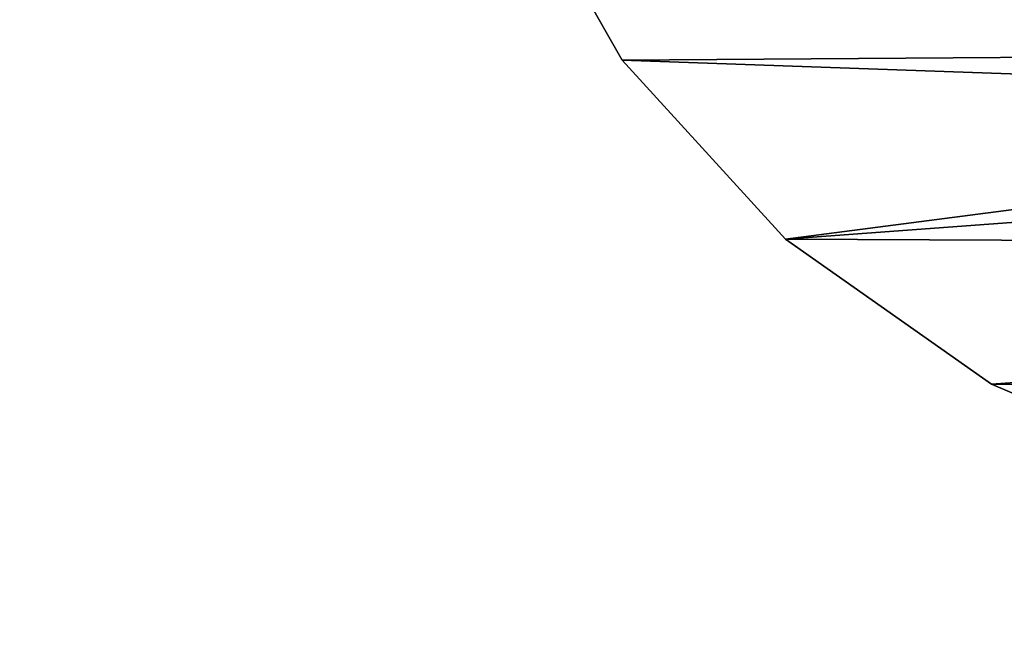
# Model space of a CAD drawing. Extents: x -5 to 2276, y 0 to 2500.
# Tile 117 of 256: x 834.71 to 846.72, y 498.74 to 506.42. Entities that reach past the tile are written whole.
import ezdxf

# ---------------------------------------------------------------- set-up
doc = ezdxf.new("R2010")
doc.units = 0
doc.header["$LTSCALE"] = 25.4
doc.layers.get('0').update_dxf_attribs({"linetype": 'CONTINUOUS'})
for name, color, linetype in [('IFCBUILDING', 32, 'CONTINUOUS'), ('IFCBUILDINGSTOREY', 34, 'CONTINUOUS'), ('IFCSITE', 32, 'CONTINUOUS'), ('IFCSLAB', 22, 'CONTINUOUS'), ('IFCWALL', 190, 'CONTINUOUS')]:
    doc.layers.add(name, color=color, linetype=linetype)

# ---------------------------------------------------------------- blocks, each defined once
blk = doc.blocks.new('GRUPUJ_1')
at = {"layer": 'IFCWALL'}
mesh = blk.add_polyface(dxfattribs=at)
corners = [(0, 0, 2300), (25, 25, 2300), (0, 2276.05, 2300), (175, 0, 2300), (25, 2251.05, 2300), (175, 25, 2300), (2500, 2151.05, 2300), (2475, 2251.05, 2300), (2475, 2151.05, 2300), (2500, 2276.05, 2300), (1245.07, 2251.05, 2300)]
mesh.append_faces([[corners[k] for k in face] for face in [(1, 3, 5), (6, 7, 8)]], dxfattribs={"vtx0": -1})
mesh.append_faces([[corners[k] for k in face] for face in [(0, 1, 2), (9, 7, 6)]], dxfattribs={"vtx0": -1, "vtx1": -1})
mesh.append_faces([[corners[k] for k in face] for face in [(1, 0, 3), (2, 1, 4), (4, 9, 2), (9, 4, 10), (9, 10, 7)]], dxfattribs={"vtx0": -1, "vtx2": -1})
mesh = blk.add_polyface(dxfattribs=at)
corners = [(2500, 0, 800), (175, 25, 800), (175, 0, 800), (2475, 25, 800), (2475, 2151.05, 800), (2500, 2151.05, 800)]
mesh.append_faces([[corners[k] for k in face] for face in [(0, 1, 2), (4, 0, 5)]], dxfattribs={"vtx0": -1})
mesh.append_faces([[corners[k] for k in face] for face in [(1, 0, 3), (3, 0, 4)]], dxfattribs={"vtx0": -1, "vtx1": -1})
blk = doc.blocks.new('GRUPUJ_7')
at = {"layer": 'IFCWALL'}
mesh = blk.add_polyface(dxfattribs=at)
corners = [(0, 0, 1500), (125, 100, 1500), (125, 2151.05, 1500), (150, 0, 1500), (150, 100, 1500), (2450, 2126.05, 1500), (2375, 2151.05, 1500), (2375, 2126.05, 1500), (0, 2226.05, 1500), (1220.07, 2226.05, 1500), (1220.07, 2151.05, 1500), (2450, 2226.05, 1500)]
mesh.append_faces([[corners[k] for k in face] for face in [(1, 3, 4), (5, 6, 7)]], dxfattribs={"vtx0": -1})
mesh.append_faces([[corners[k] for k in face] for face in [(8, 2, 9), (9, 6, 11), (11, 6, 5)]], dxfattribs={"vtx0": -1, "vtx1": -1})
mesh.append_faces([[corners[k] for k in face] for face in [(0, 1, 2), (1, 0, 3), (2, 8, 0), (9, 2, 10), (9, 10, 6)]], dxfattribs={"vtx0": -1, "vtx2": -1})
mesh = blk.add_polyface(dxfattribs=at)
corners = [(2450, 0), (150, 100), (150, 0), (2375, 100), (2375, 2126.05), (2450, 2126.05)]
mesh.append_faces([[corners[k] for k in face] for face in [(0, 1, 2), (4, 0, 5)]], dxfattribs={"vtx0": -1})
mesh.append_faces([[corners[k] for k in face] for face in [(1, 0, 3), (3, 0, 4)]], dxfattribs={"vtx0": -1, "vtx1": -1})
blk = doc.blocks.new('GRUPUJ_9')
at = {"layer": 'IFCWALL'}
mesh = blk.add_polyface(dxfattribs=at)
corners = [(0, 2051.05, 1500), (25, 2026.05, 1500), (1095.07, 2051.05, 1500), (0, 0, 1500), (25, 0, 1500), (2250, 2026.05, 1500), (2250, 2051.05, 1500)]
mesh.append_faces([[corners[k] for k in face] for face in [(1, 3, 4), (2, 5, 6)]], dxfattribs={"vtx0": -1})
mesh.append_faces([[corners[k] for k in face] for face in [(0, 1, 2)]], dxfattribs={"vtx0": -1, "vtx1": -1})
mesh.append_faces([[corners[k] for k in face] for face in [(1, 0, 3), (2, 1, 5)]], dxfattribs={"vtx0": -1, "vtx2": -1})
mesh = blk.add_polyface(dxfattribs=at)
corners = [(2250, 0), (25, 25), (25, 0), (2225, 25), (2225, 2026.05), (2250, 2026.05)]
mesh.append_faces([[corners[k] for k in face] for face in [(0, 1, 2), (4, 0, 5)]], dxfattribs={"vtx0": -1})
mesh.append_faces([[corners[k] for k in face] for face in [(1, 0, 3), (3, 0, 4)]], dxfattribs={"vtx0": -1, "vtx1": -1})
blk = doc.blocks.new('_CIANY')
at = {"layer": 'IFCWALL'}
for name, p in [('GRUPUJ_1', (0, 0)), ('GRUPUJ_7', (25, 25, 800)), ('GRUPUJ_9', (150, 125, 800))]:
    blk.add_blockref(name, p, dxfattribs=at)
mesh = blk.add_polyface(dxfattribs=at)
corners = [(0, 2276.05), (175, 2151.05), (175, 891.05), (1245.07, 2276.05), (175, 1251.05), (875, 2151.05), (1245.07, 2151.05), (1295.07, 2276.05), (1295.07, 2151.05), (2195.07, 2276.05), (1575, 2151.05), (2195.07, 2151.05), (2245.07, 2276.05), (2245.07, 2151.05), (2500, 2276.05), (2375, 2151.05), (2375, 651.05), (2375, 150), (0, 0), (175, 150), (2500, 0)]
mesh.append_faces([[corners[k] for k in face] for face in [(2, 1, 4)]], dxfattribs={"vtx0": -1})
mesh.append_faces([[corners[k] for k in face] for face in [(1, 3, 5), (5, 3, 6), (6, 7, 8), (8, 9, 10), (10, 9, 11), (11, 12, 13), (13, 14, 15), (15, 14, 16), (16, 14, 17), (18, 19, 20), (19, 0, 2), (20, 17, 14)]], dxfattribs={"vtx0": -1, "vtx1": -1})
mesh.append_faces([[corners[k] for k in face] for face in [(0, 1, 2)]], dxfattribs={"vtx0": -1, "vtx1": -1, "vtx2": -1})
mesh.append_faces([[corners[k] for k in face] for face in [(1, 0, 3), (6, 3, 7), (8, 7, 9), (11, 9, 12), (13, 12, 14), (19, 18, 0), (20, 19, 17)]], dxfattribs={"vtx0": -1, "vtx2": -1})
blk = doc.blocks.new('POD_OGA')
at = {"layer": 'IFCSLAB'}
mesh = blk.add_polyface(dxfattribs=at)
corners = [(1400, 2001.05), (1120.07, 1996.05), (1120.07, 2001.05), (0, 2001.05), (1400, 1101.05), (0, 1101.05), (1070.07, 1996.05), (1070.07, 2001.05)]
mesh.append_faces([[corners[k] for k in face] for face in [(0, 1, 2), (3, 4, 5), (6, 3, 7)]], dxfattribs={"vtx0": -1})
mesh.append_faces([[corners[k] for k in face] for face in [(4, 1, 0)]], dxfattribs={"vtx0": -1, "vtx1": -1})
mesh.append_faces([[corners[k] for k in face] for face in [(4, 3, 6)]], dxfattribs={"vtx0": -1, "vtx1": -1, "vtx2": -1})
mesh.append_faces([[corners[k] for k in face] for face in [(4, 6, 1)]], dxfattribs={"vtx0": -1, "vtx2": -1})
blk = doc.blocks.new('700-_MINIMALNA_D')
for p, q in [((496.852, 429.12), (496.852, 429.12, 2)), ((496.852, 429.12), (496.852, 429.12, 2)), ((489.553, 422.452), (489.553, 422.452, 2)), ((489.553, 422.452), (489.553, 422.452, 2)), ((483.637, 414.062), (483.637, 414.062, 2)), ((483.637, 414.062), (483.637, 414.062, 2))]:
    blk.add_line(p, q)
for points in [[(479.412, 404.136, 0), (483.637, 414.062, 0), (489.553, 422.452, 0), (496.852, 429.12, 0), (505.226, 433.884, 0), (514.676, 436.742, 0), (525.201, 437.694, 0), (535.76, 436.745, 0), (545.213, 433.896, 0), (553.56, 429.148, 0), (560.8, 422.501, 0), (566.651, 414.127, 0), (570.831, 404.197, 0)], [(479.412, 404.136, 2), (483.637, 414.062, 2), (489.553, 422.452, 2), (496.852, 429.12, 2), (505.226, 433.884, 2), (514.676, 436.742, 2), (525.201, 437.694, 2), (535.76, 436.745, 2), (545.213, 433.896, 2), (553.56, 429.148, 2), (560.8, 422.501, 2), (566.651, 414.127, 2), (570.831, 404.197, 2)], [(479.412, 404.136, 0), (483.637, 414.062, 0), (489.553, 422.452, 0), (496.852, 429.12, 0), (505.226, 433.884, 0), (514.676, 436.742, 0), (525.201, 437.694, 0), (535.76, 436.745, 0), (545.213, 433.896, 0), (553.56, 429.148, 0), (560.8, 422.501, 0), (566.651, 414.127, 0), (570.831, 404.197, 0)], [(479.412, 404.136, 2), (483.637, 414.062, 2), (489.553, 422.452, 2), (496.852, 429.12, 2), (505.226, 433.884, 2), (514.676, 436.742, 2), (525.201, 437.694, 2), (535.76, 436.745, 2), (545.213, 433.896, 2), (553.56, 429.148, 2), (560.8, 422.501, 2), (566.651, 414.127, 2), (570.831, 404.197, 2)], [(479.412, 404.136, 0), (483.637, 414.062, 0), (489.553, 422.452, 0), (496.852, 429.12, 0), (505.226, 433.884, 0), (514.676, 436.742, 0), (525.201, 437.694, 0), (535.76, 436.745, 0), (545.213, 433.896, 0), (553.56, 429.148, 0), (560.8, 422.501, 0), (566.651, 414.127, 0), (570.831, 404.197, 0)], [(479.412, 404.136, 2), (483.637, 414.062, 2), (489.553, 422.452, 2), (496.852, 429.12, 2), (505.226, 433.884, 2), (514.676, 436.742, 2), (525.201, 437.694, 2), (535.76, 436.745, 2), (545.213, 433.896, 2), (553.56, 429.148, 2), (560.8, 422.501, 2), (566.651, 414.127, 2), (570.831, 404.197, 2)], [(479.412, 404.136, 0), (483.637, 414.062, 0), (489.553, 422.452, 0), (496.852, 429.12, 0), (505.226, 433.884, 0), (514.676, 436.742, 0), (525.201, 437.694, 0), (535.76, 436.745, 0), (545.213, 433.896, 0), (553.56, 429.148, 0), (560.8, 422.501, 0), (566.651, 414.127, 0), (570.831, 404.197, 0)], [(479.412, 404.136, 2), (483.637, 414.062, 2), (489.553, 422.452, 2), (496.852, 429.12, 2), (505.226, 433.884, 2), (514.676, 436.742, 2), (525.201, 437.694, 2), (535.76, 436.745, 2), (545.213, 433.896, 2), (553.56, 429.148, 2), (560.8, 422.501, 2), (566.651, 414.127, 2), (570.831, 404.197, 2)], [(479.412, 404.136, 0), (483.637, 414.062, 0), (489.553, 422.452, 0), (496.852, 429.12, 0), (505.226, 433.884, 0), (514.676, 436.742, 0), (525.201, 437.694, 0), (535.76, 436.745, 0), (545.213, 433.896, 0), (553.56, 429.148, 0), (560.8, 422.501, 0), (566.651, 414.127, 0), (570.831, 404.197, 0)], [(479.412, 404.136, 2), (483.637, 414.062, 2), (489.553, 422.452, 2), (496.852, 429.12, 2), (505.226, 433.884, 2), (514.676, 436.742, 2), (525.201, 437.694, 2), (535.76, 436.745, 2), (545.213, 433.896, 2), (553.56, 429.148, 2), (560.8, 422.501, 2), (566.651, 414.127, 2), (570.831, 404.197, 2)], [(479.412, 404.136, 0), (483.637, 414.062, 0), (489.553, 422.452, 0), (496.852, 429.12, 0), (505.226, 433.884, 0), (514.676, 436.742, 0), (525.201, 437.694, 0), (535.76, 436.745, 0), (545.213, 433.896, 0), (553.56, 429.148, 0), (560.8, 422.501, 0), (566.651, 414.127, 0), (570.831, 404.197, 0)], [(479.412, 404.136, 2), (483.637, 414.062, 2), (489.553, 422.452, 2), (496.852, 429.12, 2), (505.226, 433.884, 2), (514.676, 436.742, 2), (525.201, 437.694, 2), (535.76, 436.745, 2), (545.213, 433.896, 2), (553.56, 429.148, 2), (560.8, 422.501, 2), (566.651, 414.127, 2), (570.831, 404.197, 2)], [(479.412, 404.136, 0), (483.637, 414.062, 0), (489.553, 422.452, 0), (496.852, 429.12, 0), (505.226, 433.884, 0), (514.676, 436.742, 0), (525.201, 437.694, 0), (535.76, 436.745, 0), (545.213, 433.896, 0), (553.56, 429.148, 0), (560.8, 422.501, 0), (566.651, 414.127, 0), (570.831, 404.197, 0)], [(479.412, 404.136, 2), (483.637, 414.062, 2), (489.553, 422.452, 2), (496.852, 429.12, 2), (505.226, 433.884, 2), (514.676, 436.742, 2), (525.201, 437.694, 2), (535.76, 436.745, 2), (545.213, 433.896, 2), (553.56, 429.148, 2), (560.8, 422.501, 2), (566.651, 414.127, 2), (570.831, 404.197, 2)], [(479.412, 404.136, 0), (483.637, 414.062, 0), (489.553, 422.452, 0), (496.852, 429.12, 0), (505.226, 433.884, 0), (514.676, 436.742, 0), (525.201, 437.694, 0), (535.76, 436.745, 0), (545.213, 433.896, 0), (553.56, 429.148, 0), (560.8, 422.501, 0), (566.651, 414.127, 0), (570.831, 404.197, 0)], [(479.412, 404.136, 2), (483.637, 414.062, 2), (489.553, 422.452, 2), (496.852, 429.12, 2), (505.226, 433.884, 2), (514.676, 436.742, 2), (525.201, 437.694, 2), (535.76, 436.745, 2), (545.213, 433.896, 2), (553.56, 429.148, 2), (560.8, 422.501, 2), (566.651, 414.127, 2), (570.831, 404.197, 2)], [(479.412, 404.136, 0), (483.637, 414.062, 0), (489.553, 422.452, 0), (496.852, 429.12, 0), (505.226, 433.884, 0), (514.676, 436.742, 0), (525.201, 437.694, 0), (535.76, 436.745, 0), (545.213, 433.896, 0), (553.56, 429.148, 0), (560.8, 422.501, 0), (566.651, 414.127, 0), (570.831, 404.197, 0)], [(479.412, 404.136, 2), (483.637, 414.062, 2), (489.553, 422.452, 2), (496.852, 429.12, 2), (505.226, 433.884, 2), (514.676, 436.742, 2), (525.201, 437.694, 2), (535.76, 436.745, 2), (545.213, 433.896, 2), (553.56, 429.148, 2), (560.8, 422.501, 2), (566.651, 414.127, 2), (570.831, 404.197, 2)], [(479.412, 404.136, 0), (483.637, 414.062, 0), (489.553, 422.452, 0), (496.852, 429.12, 0), (505.226, 433.884, 0), (514.676, 436.742, 0), (525.201, 437.694, 0), (535.76, 436.745, 0), (545.213, 433.896, 0), (553.56, 429.148, 0), (560.8, 422.501, 0), (566.651, 414.127, 0), (570.831, 404.197, 0)], [(479.412, 404.136, 2), (483.637, 414.062, 2), (489.553, 422.452, 2), (496.852, 429.12, 2), (505.226, 433.884, 2), (514.676, 436.742, 2), (525.201, 437.694, 2), (535.76, 436.745, 2), (545.213, 433.896, 2), (553.56, 429.148, 2), (560.8, 422.501, 2), (566.651, 414.127, 2), (570.831, 404.197, 2)], [(479.412, 404.136, 0), (483.637, 414.062, 0), (489.553, 422.452, 0), (496.852, 429.12, 0), (505.226, 433.884, 0), (514.676, 436.742, 0), (525.201, 437.694, 0), (535.76, 436.745, 0), (545.213, 433.896, 0), (553.56, 429.148, 0), (560.8, 422.501, 0), (566.651, 414.127, 0), (570.831, 404.197, 0)], [(479.412, 404.136, 2), (483.637, 414.062, 2), (489.553, 422.452, 2), (496.852, 429.12, 2), (505.226, 433.884, 2), (514.676, 436.742, 2), (525.201, 437.694, 2), (535.76, 436.745, 2), (545.213, 433.896, 2), (553.56, 429.148, 2), (560.8, 422.501, 2), (566.651, 414.127, 2), (570.831, 404.197, 2)], [(479.412, 404.136, 0), (483.637, 414.062, 0), (489.553, 422.452, 0), (496.852, 429.12, 0), (505.226, 433.884, 0), (514.676, 436.742, 0), (525.201, 437.694, 0), (535.76, 436.745, 0), (545.213, 433.896, 0), (553.56, 429.148, 0), (560.8, 422.501, 0), (566.651, 414.127, 0), (570.831, 404.197, 0)], [(479.412, 404.136, 2), (483.637, 414.062, 2), (489.553, 422.452, 2), (496.852, 429.12, 2), (505.226, 433.884, 2), (514.676, 436.742, 2), (525.201, 437.694, 2), (535.76, 436.745, 2), (545.213, 433.896, 2), (553.56, 429.148, 2), (560.8, 422.501, 2), (566.651, 414.127, 2), (570.831, 404.197, 2)], [(479.412, 404.136, 0), (483.637, 414.062, 0), (489.553, 422.452, 0), (496.852, 429.12, 0), (505.226, 433.884, 0), (514.676, 436.742, 0), (525.201, 437.694, 0), (535.76, 436.745, 0), (545.213, 433.896, 0), (553.56, 429.148, 0), (560.8, 422.501, 0), (566.651, 414.127, 0), (570.831, 404.197, 0)], [(479.412, 404.136, 2), (483.637, 414.062, 2), (489.553, 422.452, 2), (496.852, 429.12, 2), (505.226, 433.884, 2), (514.676, 436.742, 2), (525.201, 437.694, 2), (535.76, 436.745, 2), (545.213, 433.896, 2), (553.56, 429.148, 2), (560.8, 422.501, 2), (566.651, 414.127, 2), (570.831, 404.197, 2)], [(479.412, 404.136, 0), (483.637, 414.062, 0), (489.553, 422.452, 0), (496.852, 429.12, 0), (505.226, 433.884, 0), (514.676, 436.742, 0), (525.201, 437.694, 0), (535.76, 436.745, 0), (545.213, 433.896, 0), (553.56, 429.148, 0), (560.8, 422.501, 0), (566.651, 414.127, 0), (570.831, 404.197, 0)], [(479.412, 404.136, 2), (483.637, 414.062, 2), (489.553, 422.452, 2), (496.852, 429.12, 2), (505.226, 433.884, 2), (514.676, 436.742, 2), (525.201, 437.694, 2), (535.76, 436.745, 2), (545.213, 433.896, 2), (553.56, 429.148, 2), (560.8, 422.501, 2), (566.651, 414.127, 2), (570.831, 404.197, 2)], [(479.412, 404.136, 0), (483.637, 414.062, 0), (489.553, 422.452, 0), (496.852, 429.12, 0), (505.226, 433.884, 0), (514.676, 436.742, 0), (525.201, 437.694, 0), (535.76, 436.745, 0), (545.213, 433.896, 0), (553.56, 429.148, 0), (560.8, 422.501, 0), (566.651, 414.127, 0), (570.831, 404.197, 0)], [(479.412, 404.136, 2), (483.637, 414.062, 2), (489.553, 422.452, 2), (496.852, 429.12, 2), (505.226, 433.884, 2), (514.676, 436.742, 2), (525.201, 437.694, 2), (535.76, 436.745, 2), (545.213, 433.896, 2), (553.56, 429.148, 2), (560.8, 422.501, 2), (566.651, 414.127, 2), (570.831, 404.197, 2)], [(479.412, 404.136, 0), (483.637, 414.062, 0), (489.553, 422.452, 0), (496.852, 429.12, 0), (505.226, 433.884, 0), (514.676, 436.742, 0), (525.201, 437.694, 0), (535.76, 436.745, 0), (545.213, 433.896, 0), (553.56, 429.148, 0), (560.8, 422.501, 0), (566.651, 414.127, 0), (570.831, 404.197, 0)], [(479.412, 404.136, 2), (483.637, 414.062, 2), (489.553, 422.452, 2), (496.852, 429.12, 2), (505.226, 433.884, 2), (514.676, 436.742, 2), (525.201, 437.694, 2), (535.76, 436.745, 2), (545.213, 433.896, 2), (553.56, 429.148, 2), (560.8, 422.501, 2), (566.651, 414.127, 2), (570.831, 404.197, 2)], [(479.412, 404.136, 0), (483.637, 414.062, 0), (489.553, 422.452, 0), (496.852, 429.12, 0), (505.226, 433.884, 0), (514.676, 436.742, 0), (525.201, 437.694, 0), (535.76, 436.745, 0), (545.213, 433.896, 0), (553.56, 429.148, 0), (560.8, 422.501, 0), (566.651, 414.127, 0), (570.831, 404.197, 0)], [(479.412, 404.136, 2), (483.637, 414.062, 2), (489.553, 422.452, 2), (496.852, 429.12, 2), (505.226, 433.884, 2), (514.676, 436.742, 2), (525.201, 437.694, 2), (535.76, 436.745, 2), (545.213, 433.896, 2), (553.56, 429.148, 2), (560.8, 422.501, 2), (566.651, 414.127, 2), (570.831, 404.197, 2)], [(479.412, 404.136, 0), (483.637, 414.062, 0), (489.553, 422.452, 0), (496.852, 429.12, 0), (505.226, 433.884, 0), (514.676, 436.742, 0), (525.201, 437.694, 0), (535.76, 436.745, 0), (545.213, 433.896, 0), (553.56, 429.148, 0), (560.8, 422.501, 0), (566.651, 414.127, 0), (570.831, 404.197, 0)], [(479.412, 404.136, 2), (483.637, 414.062, 2), (489.553, 422.452, 2), (496.852, 429.12, 2), (505.226, 433.884, 2), (514.676, 436.742, 2), (525.201, 437.694, 2), (535.76, 436.745, 2), (545.213, 433.896, 2), (553.56, 429.148, 2), (560.8, 422.501, 2), (566.651, 414.127, 2), (570.831, 404.197, 2)], [(479.412, 404.136, 0), (483.637, 414.062, 0), (489.553, 422.452, 0), (496.852, 429.12, 0), (505.226, 433.884, 0), (514.676, 436.742, 0), (525.201, 437.694, 0), (535.76, 436.745, 0), (545.213, 433.896, 0), (553.56, 429.148, 0), (560.8, 422.501, 0), (566.651, 414.127, 0), (570.831, 404.197, 0)], [(479.412, 404.136, 2), (483.637, 414.062, 2), (489.553, 422.452, 2), (496.852, 429.12, 2), (505.226, 433.884, 2), (514.676, 436.742, 2), (525.201, 437.694, 2), (535.76, 436.745, 2), (545.213, 433.896, 2), (553.56, 429.148, 2), (560.8, 422.501, 2), (566.651, 414.127, 2), (570.831, 404.197, 2)], [(479.412, 404.136, 0), (483.637, 414.062, 0), (489.553, 422.452, 0), (496.852, 429.12, 0), (505.226, 433.884, 0), (514.676, 436.742, 0), (525.201, 437.694, 0), (535.76, 436.745, 0), (545.213, 433.896, 0), (553.56, 429.148, 0), (560.8, 422.501, 0), (566.651, 414.127, 0), (570.831, 404.197, 0)], [(479.412, 404.136, 2), (483.637, 414.062, 2), (489.553, 422.452, 2), (496.852, 429.12, 2), (505.226, 433.884, 2), (514.676, 436.742, 2), (525.201, 437.694, 2), (535.76, 436.745, 2), (545.213, 433.896, 2), (553.56, 429.148, 2), (560.8, 422.501, 2), (566.651, 414.127, 2), (570.831, 404.197, 2)], [(479.412, 404.136, 0), (483.637, 414.062, 0), (489.553, 422.452, 0), (496.852, 429.12, 0), (505.226, 433.884, 0), (514.676, 436.742, 0), (525.201, 437.694, 0), (535.76, 436.745, 0), (545.213, 433.896, 0), (553.56, 429.148, 0), (560.8, 422.501, 0), (566.651, 414.127, 0), (570.831, 404.197, 0)], [(479.412, 404.136, 2), (483.637, 414.062, 2), (489.553, 422.452, 2), (496.852, 429.12, 2), (505.226, 433.884, 2), (514.676, 436.742, 2), (525.201, 437.694, 2), (535.76, 436.745, 2), (545.213, 433.896, 2), (553.56, 429.148, 2), (560.8, 422.501, 2), (566.651, 414.127, 2), (570.831, 404.197, 2)], [(479.412, 404.136, 0), (483.637, 414.062, 0), (489.553, 422.452, 0), (496.852, 429.12, 0), (505.226, 433.884, 0), (514.676, 436.742, 0), (525.201, 437.694, 0), (535.76, 436.745, 0), (545.213, 433.896, 0), (553.56, 429.148, 0), (560.8, 422.501, 0), (566.651, 414.127, 0), (570.831, 404.197, 0)], [(479.412, 404.136, 2), (483.637, 414.062, 2), (489.553, 422.452, 2), (496.852, 429.12, 2), (505.226, 433.884, 2), (514.676, 436.742, 2), (525.201, 437.694, 2), (535.76, 436.745, 2), (545.213, 433.896, 2), (553.56, 429.148, 2), (560.8, 422.501, 2), (566.651, 414.127, 2), (570.831, 404.197, 2)], [(479.412, 404.136, 0), (483.637, 414.062, 0), (489.553, 422.452, 0), (496.852, 429.12, 0), (505.226, 433.884, 0), (514.676, 436.742, 0), (525.201, 437.694, 0), (535.76, 436.745, 0), (545.213, 433.896, 0), (553.56, 429.148, 0), (560.8, 422.501, 0), (566.651, 414.127, 0), (570.831, 404.197, 0)], [(479.412, 404.136, 2), (483.637, 414.062, 2), (489.553, 422.452, 2), (496.852, 429.12, 2), (505.226, 433.884, 2), (514.676, 436.742, 2), (525.201, 437.694, 2), (535.76, 436.745, 2), (545.213, 433.896, 2), (553.56, 429.148, 2), (560.8, 422.501, 2), (566.651, 414.127, 2), (570.831, 404.197, 2)], [(479.412, 404.136, 0), (483.637, 414.062, 0), (489.553, 422.452, 0), (496.852, 429.12, 0), (505.226, 433.884, 0), (514.676, 436.742, 0), (525.201, 437.694, 0), (535.76, 436.745, 0), (545.213, 433.896, 0), (553.56, 429.148, 0), (560.8, 422.501, 0), (566.651, 414.127, 0), (570.831, 404.197, 0)], [(479.412, 404.136, 2), (483.637, 414.062, 2), (489.553, 422.452, 2), (496.852, 429.12, 2), (505.226, 433.884, 2), (514.676, 436.742, 2), (525.201, 437.694, 2), (535.76, 436.745, 2), (545.213, 433.896, 2), (553.56, 429.148, 2), (560.8, 422.501, 2), (566.651, 414.127, 2), (570.831, 404.197, 2)], [(479.412, 404.136, 0), (483.637, 414.062, 0), (489.553, 422.452, 0), (496.852, 429.12, 0), (505.226, 433.884, 0), (514.676, 436.742, 0), (525.201, 437.694, 0), (535.76, 436.745, 0), (545.213, 433.896, 0), (553.56, 429.148, 0), (560.8, 422.501, 0), (566.651, 414.127, 0), (570.831, 404.197, 0)], [(479.412, 404.136, 2), (483.637, 414.062, 2), (489.553, 422.452, 2), (496.852, 429.12, 2), (505.226, 433.884, 2), (514.676, 436.742, 2), (525.201, 437.694, 2), (535.76, 436.745, 2), (545.213, 433.896, 2), (553.56, 429.148, 2), (560.8, 422.501, 2), (566.651, 414.127, 2), (570.831, 404.197, 2)], [(479.412, 404.136, 0), (483.637, 414.062, 0), (489.553, 422.452, 0), (496.852, 429.12, 0), (505.226, 433.884, 0), (514.676, 436.742, 0), (525.201, 437.694, 0), (535.76, 436.745, 0), (545.213, 433.896, 0), (553.56, 429.148, 0), (560.8, 422.501, 0), (566.651, 414.127, 0), (570.831, 404.197, 0)], [(479.412, 404.136, 2), (483.637, 414.062, 2), (489.553, 422.452, 2), (496.852, 429.12, 2), (505.226, 433.884, 2), (514.676, 436.742, 2), (525.201, 437.694, 2), (535.76, 436.745, 2), (545.213, 433.896, 2), (553.56, 429.148, 2), (560.8, 422.501, 2), (566.651, 414.127, 2), (570.831, 404.197, 2)], [(479.412, 404.136, 0), (483.637, 414.062, 0), (489.553, 422.452, 0), (496.852, 429.12, 0), (505.226, 433.884, 0), (514.676, 436.742, 0), (525.201, 437.694, 0), (535.76, 436.745, 0), (545.213, 433.896, 0), (553.56, 429.148, 0), (560.8, 422.501, 0), (566.651, 414.127, 0), (570.831, 404.197, 0)], [(479.412, 404.136, 2), (483.637, 414.062, 2), (489.553, 422.452, 2), (496.852, 429.12, 2), (505.226, 433.884, 2), (514.676, 436.742, 2), (525.201, 437.694, 2), (535.76, 436.745, 2), (545.213, 433.896, 2), (553.56, 429.148, 2), (560.8, 422.501, 2), (566.651, 414.127, 2), (570.831, 404.197, 2)], [(479.412, 404.136, 0), (483.637, 414.062, 0), (489.553, 422.452, 0), (496.852, 429.12, 0), (505.226, 433.884, 0), (514.676, 436.742, 0), (525.201, 437.694, 0), (535.76, 436.745, 0), (545.213, 433.896, 0), (553.56, 429.148, 0), (560.8, 422.501, 0), (566.651, 414.127, 0), (570.831, 404.197, 0)], [(479.412, 404.136, 2), (483.637, 414.062, 2), (489.553, 422.452, 2), (496.852, 429.12, 2), (505.226, 433.884, 2), (514.676, 436.742, 2), (525.201, 437.694, 2), (535.76, 436.745, 2), (545.213, 433.896, 2), (553.56, 429.148, 2), (560.8, 422.501, 2), (566.651, 414.127, 2), (570.831, 404.197, 2)], [(479.412, 404.136, 0), (483.637, 414.062, 0), (489.553, 422.452, 0), (496.852, 429.12, 0), (505.226, 433.884, 0), (514.676, 436.742, 0), (525.201, 437.694, 0), (535.76, 436.745, 0), (545.213, 433.896, 0), (553.56, 429.148, 0), (560.8, 422.501, 0), (566.651, 414.127, 0), (570.831, 404.197, 0)], [(479.412, 404.136, 2), (483.637, 414.062, 2), (489.553, 422.452, 2), (496.852, 429.12, 2), (505.226, 433.884, 2), (514.676, 436.742, 2), (525.201, 437.694, 2), (535.76, 436.745, 2), (545.213, 433.896, 2), (553.56, 429.148, 2), (560.8, 422.501, 2), (566.651, 414.127, 2), (570.831, 404.197, 2)], [(479.412, 404.136, 0), (483.637, 414.062, 0), (489.553, 422.452, 0), (496.852, 429.12, 0), (505.226, 433.884, 0), (514.676, 436.742, 0), (525.201, 437.694, 0), (535.76, 436.745, 0), (545.213, 433.896, 0), (553.56, 429.148, 0), (560.8, 422.501, 0), (566.651, 414.127, 0), (570.831, 404.197, 0)], [(479.412, 404.136, 2), (483.637, 414.062, 2), (489.553, 422.452, 2), (496.852, 429.12, 2), (505.226, 433.884, 2), (514.676, 436.742, 2), (525.201, 437.694, 2), (535.76, 436.745, 2), (545.213, 433.896, 2), (553.56, 429.148, 2), (560.8, 422.501, 2), (566.651, 414.127, 2), (570.831, 404.197, 2)], [(479.412, 404.136, 0), (483.637, 414.062, 0), (489.553, 422.452, 0), (496.852, 429.12, 0), (505.226, 433.884, 0), (514.676, 436.742, 0), (525.201, 437.694, 0), (535.76, 436.745, 0), (545.213, 433.896, 0), (553.56, 429.148, 0), (560.8, 422.501, 0), (566.651, 414.127, 0), (570.831, 404.197, 0)], [(479.412, 404.136, 2), (483.637, 414.062, 2), (489.553, 422.452, 2), (496.852, 429.12, 2), (505.226, 433.884, 2), (514.676, 436.742, 2), (525.201, 437.694, 2), (535.76, 436.745, 2), (545.213, 433.896, 2), (553.56, 429.148, 2), (560.8, 422.501, 2), (566.651, 414.127, 2), (570.831, 404.197, 2)], [(479.412, 404.136, 0), (483.637, 414.062, 0), (489.553, 422.452, 0), (496.852, 429.12, 0), (505.226, 433.884, 0), (514.676, 436.742, 0), (525.201, 437.694, 0), (535.76, 436.745, 0), (545.213, 433.896, 0), (553.56, 429.148, 0), (560.8, 422.501, 0), (566.651, 414.127, 0), (570.831, 404.197, 0)], [(479.412, 404.136, 2), (483.637, 414.062, 2), (489.553, 422.452, 2), (496.852, 429.12, 2), (505.226, 433.884, 2), (514.676, 436.742, 2), (525.201, 437.694, 2), (535.76, 436.745, 2), (545.213, 433.896, 2), (553.56, 429.148, 2), (560.8, 422.501, 2), (566.651, 414.127, 2), (570.831, 404.197, 2)], [(479.412, 404.136, 0), (483.637, 414.062, 0), (489.553, 422.452, 0), (496.852, 429.12, 0), (505.226, 433.884, 0), (514.676, 436.742, 0), (525.201, 437.694, 0), (535.76, 436.745, 0), (545.213, 433.896, 0), (553.56, 429.148, 0), (560.8, 422.501, 0), (566.651, 414.127, 0), (570.831, 404.197, 0)], [(479.412, 404.136, 2), (483.637, 414.062, 2), (489.553, 422.452, 2), (496.852, 429.12, 2), (505.226, 433.884, 2), (514.676, 436.742, 2), (525.201, 437.694, 2), (535.76, 436.745, 2), (545.213, 433.896, 2), (553.56, 429.148, 2), (560.8, 422.501, 2), (566.651, 414.127, 2), (570.831, 404.197, 2)]]:
    blk.add_polyline3d(points)
mesh = blk.add_polyface()
corners = [(496.852, 429.12), (495.109, 379.674), (489.553, 422.452), (497.064, 398.273), (505.226, 433.884), (499.507, 405.516), (502.927, 411.389), (507.251, 415.928), (514.676, 436.742), (512.405, 419.17), (518.388, 421.115), (525.201, 437.694), (525.201, 421.763), (535.76, 436.745), (531.968, 421.115), (537.912, 419.17), (545.213, 433.896), (543.031, 415.928), (547.328, 411.389), (553.56, 429.148), (550.726, 405.516), (553.154, 398.273), (555.096, 379.674), (560.8, 422.501), (476.876, 392.673), (476.852, 366.997), (476.031, 379.674), (479.313, 355.716), (479.412, 404.136), (483.416, 345.83), (483.637, 414.062), (489.16, 337.339), (496.335, 330.52), (497.064, 361.518), (504.734, 325.649), (499.507, 354.312), (502.927, 348.353), (507.251, 343.685), (514.356, 322.726), (512.405, 340.35), (518.388, 338.35), (525.201, 321.752), (525.201, 337.683), (531.928, 338.338), (535.76, 322.695), (537.85, 340.301), (545.213, 325.526), (542.967, 343.574), (547.278, 348.156), (553.56, 330.243), (550.699, 354.053), (553.142, 361.272), (560.8, 336.847), (566.651, 414.127), (566.651, 345.184), (570.831, 404.197), (570.831, 355.101), (573.338, 392.713), (573.338, 366.598), (574.174, 379.674)]
mesh.append_faces([[corners[k] for k in face] for face in [(24, 25, 26), (58, 57, 59)]], dxfattribs={"vtx0": -1})
mesh.append_faces([[corners[k] for k in face] for face in [(0, 1, 2), (1, 0, 3), (3, 4, 5), (5, 4, 6), (6, 4, 7), (7, 8, 9), (9, 8, 10), (10, 11, 12), (12, 13, 14), (14, 13, 15), (15, 16, 17), (17, 16, 18), (18, 19, 20), (20, 19, 21), (21, 19, 22), (25, 24, 27), (27, 28, 29), (29, 30, 31), (31, 2, 32), (32, 33, 34), (34, 37, 38), (38, 40, 41), (41, 43, 44), (44, 45, 46), (46, 48, 49), (49, 22, 52), (52, 53, 54), (54, 55, 56), (56, 57, 58)]], dxfattribs={"vtx0": -1, "vtx1": -1})
mesh.append_faces([[corners[k] for k in face] for face in [(32, 2, 1), (52, 22, 23)]], dxfattribs={"vtx0": -1, "vtx1": -1, "vtx2": -1})
mesh.append_faces([[corners[k] for k in face] for face in [(3, 0, 4), (7, 4, 8), (10, 8, 11), (12, 11, 13), (15, 13, 16), (18, 16, 19), (22, 19, 23), (27, 24, 28), (29, 28, 30), (31, 30, 2), (32, 1, 33), (34, 33, 35), (34, 35, 36), (34, 36, 37), (38, 37, 39), (38, 39, 40), (41, 40, 42), (41, 42, 43), (44, 43, 45), (46, 45, 47), (46, 47, 48), (49, 48, 50), (49, 50, 51), (49, 51, 22), (52, 23, 53), (54, 53, 55), (56, 55, 57)]], dxfattribs={"vtx0": -1, "vtx2": -1})
mesh = blk.add_polyface()
corners = [(476.852, 366.997, 2), (476.876, 392.673, 2), (476.031, 379.674, 2), (479.313, 355.716, 2), (479.412, 404.136, 2), (483.416, 345.83, 2), (483.637, 414.062, 2), (489.16, 337.339, 2), (489.553, 422.452, 2), (496.335, 330.52, 2), (495.109, 379.674, 2), (497.064, 361.518, 2), (504.734, 325.649, 2), (499.507, 354.312, 2), (502.927, 348.353, 2), (507.251, 343.685, 2), (514.356, 322.726, 2), (512.405, 340.35, 2), (518.388, 338.35, 2), (525.201, 321.752, 2), (525.201, 337.683, 2), (535.76, 322.695, 2), (531.928, 338.338, 2), (537.85, 340.301, 2), (545.213, 325.526, 2), (542.967, 343.574, 2), (547.278, 348.156, 2), (553.56, 330.243, 2), (550.699, 354.053, 2), (553.142, 361.272, 2), (555.096, 379.674, 2), (560.8, 336.847, 2), (496.852, 429.12, 2), (497.064, 398.273, 2), (505.226, 433.884, 2), (499.507, 405.516, 2), (502.927, 411.389, 2), (507.251, 415.928, 2), (514.676, 436.742, 2), (512.405, 419.17, 2), (518.388, 421.115, 2), (525.201, 437.694, 2), (525.201, 421.763, 2), (531.968, 421.115, 2), (535.76, 436.745, 2), (537.912, 419.17, 2), (545.213, 433.896, 2), (543.031, 415.928, 2), (547.328, 411.389, 2), (553.56, 429.148, 2), (550.726, 405.516, 2), (553.154, 398.273, 2), (560.8, 422.501, 2), (566.651, 345.184, 2), (566.651, 414.127, 2), (570.831, 355.101, 2), (570.831, 404.197, 2), (573.338, 366.598, 2), (573.338, 392.713, 2), (574.174, 379.674, 2)]
mesh.append_faces([[corners[k] for k in face] for face in [(0, 1, 2), (58, 57, 59)]], dxfattribs={"vtx0": -1})
mesh.append_faces([[corners[k] for k in face] for face in [(1, 3, 4), (4, 5, 6), (6, 7, 8), (10, 9, 11), (11, 12, 13), (13, 12, 14), (14, 12, 15), (15, 16, 17), (17, 16, 18), (18, 19, 20), (20, 21, 22), (22, 21, 23), (23, 24, 25), (25, 24, 26), (26, 27, 28), (28, 27, 29), (29, 27, 30), (32, 33, 34), (34, 37, 38), (38, 40, 41), (41, 43, 44), (44, 45, 46), (46, 48, 49), (49, 30, 52), (52, 53, 54), (54, 55, 56), (56, 57, 58)]], dxfattribs={"vtx0": -1, "vtx1": -1})
mesh.append_faces([[corners[k] for k in face] for face in [(8, 9, 10), (52, 30, 31)]], dxfattribs={"vtx0": -1, "vtx1": -1, "vtx2": -1})
mesh.append_faces([[corners[k] for k in face] for face in [(1, 0, 3), (4, 3, 5), (6, 5, 7), (8, 7, 9), (11, 9, 12), (15, 12, 16), (18, 16, 19), (20, 19, 21), (23, 21, 24), (26, 24, 27), (30, 27, 31), (10, 32, 8), (32, 10, 33), (34, 33, 35), (34, 35, 36), (34, 36, 37), (38, 37, 39), (38, 39, 40), (41, 40, 42), (41, 42, 43), (44, 43, 45), (46, 45, 47), (46, 47, 48), (49, 48, 50), (49, 50, 51), (49, 51, 30), (52, 31, 53), (54, 53, 55), (56, 55, 57)]], dxfattribs={"vtx0": -1, "vtx2": -1})
mesh = blk.add_polyface()
corners = [(496.852, 429.12, 2), (505.226, 433.884), (496.852, 429.12), (505.226, 433.884, 2)]
mesh.append_faces([[corners[k] for k in face] for face in [(0, 1, 2), (1, 0, 3)]], dxfattribs={"vtx0": -1})
mesh = blk.add_polyface()
corners = [(489.553, 422.452, 2), (496.852, 429.12), (489.553, 422.452), (496.852, 429.12, 2)]
mesh.append_faces([[corners[k] for k in face] for face in [(0, 1, 2), (1, 0, 3)]], dxfattribs={"vtx0": -1})
mesh = blk.add_polyface()
corners = [(489.553, 422.452, 2), (483.637, 414.062), (483.637, 414.062, 2), (489.553, 422.452)]
mesh.append_faces([[corners[k] for k in face] for face in [(0, 1, 2), (1, 0, 3)]], dxfattribs={"vtx0": -1})
mesh = blk.add_polyface()
corners = [(483.637, 414.062, 2), (479.412, 404.136), (479.412, 404.136, 2), (483.637, 414.062)]
mesh.append_faces([[corners[k] for k in face] for face in [(0, 1, 2), (1, 0, 3)]], dxfattribs={"vtx0": -1})
blk = doc.blocks.new('PRZESTRZE__MANEWROWA_LICZO')
at = {"xscale": 0.2991999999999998, "yscale": 0.2991999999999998, "zscale": 0.2991999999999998, "rotation": 360}
blk.add_blockref('700-_MINIMALNA_D', (182.268, 54.551, 1.7), dxfattribs=at)
at = {"layer": 'IFCSLAB'}
mesh = blk.add_polyface(dxfattribs=at)
corners = [(700, 450, 1.7), (0, 900, 1.7), (0, 0, 1.7)]
mesh.append_faces([[corners[k] for k in face] for face in [(0, 1, 2)]])
mesh = blk.add_polyface(dxfattribs=at)
corners = [(1400, 900), (1120.07, 895), (1120.07, 900), (0, 900), (1400, 0), (0, 0), (1070.07, 895), (1070.07, 900)]
mesh.append_faces([[corners[k] for k in face] for face in [(0, 1, 2), (3, 4, 5), (6, 3, 7)]], dxfattribs={"vtx0": -1})
mesh.append_faces([[corners[k] for k in face] for face in [(4, 1, 0)]], dxfattribs={"vtx0": -1, "vtx1": -1})
mesh.append_faces([[corners[k] for k in face] for face in [(4, 3, 6)]], dxfattribs={"vtx0": -1, "vtx1": -1, "vtx2": -1})
mesh.append_faces([[corners[k] for k in face] for face in [(4, 6, 1)]], dxfattribs={"vtx0": -1, "vtx2": -1})
mesh = blk.add_polyface(dxfattribs=at)
corners = [(700, 450, 1.2), (0, 0, 1), (700, 450, 1), (0, 0, 1.7), (700, 450, 1.7)]
mesh.append_faces([[corners[k] for k in face] for face in [(0, 1, 2), (3, 0, 4)]], dxfattribs={"vtx0": -1})
mesh.append_faces([[corners[k] for k in face] for face in [(1, 0, 3)]], dxfattribs={"vtx0": -1, "vtx1": -1})
mesh = blk.add_polyface(dxfattribs=at)
corners = [(700, 0, 1), (700, 150, 1), (0, 0, 1), (700, 450, 1)]
mesh.append_faces([[corners[k] for k in face] for face in [(0, 1, 2), (3, 2, 1)]], dxfattribs={"vtx1": -1})
blk = doc.blocks.new('DEFAULT_BUILDING_STOREY')
at = {"layer": 'IFCSLAB'}
for name, p in [('PRZESTRZE__MANEWROWA_LICZO', (175, 1251.05, 1.7)), ('POD_OGA', (175, 150))]:
    blk.add_blockref(name, p, dxfattribs=at)
at = {"layer": 'IFCWALL'}
blk.add_blockref('_CIANY', (0, 0), dxfattribs=at)
blk = doc.blocks.new('DEFAULT_BUILDING')
at = {"layer": 'IFCBUILDINGSTOREY'}
blk.add_blockref('DEFAULT_BUILDING_STOREY', (0, 0), dxfattribs=at)
blk = doc.blocks.new('DEFAULT_SITE')
at = {"layer": 'IFCBUILDING', "rotation": 89.99999999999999}
blk.add_blockref('DEFAULT_BUILDING', (2276.05, 0), dxfattribs=at)

msp = doc.modelspace()

# ---------------------------------------------------------------- block references
at = {"layer": 'IFCSITE'}
msp.add_blockref('DEFAULT_SITE', (0, 0), dxfattribs=at)

doc.saveas('drawing.dxf')
